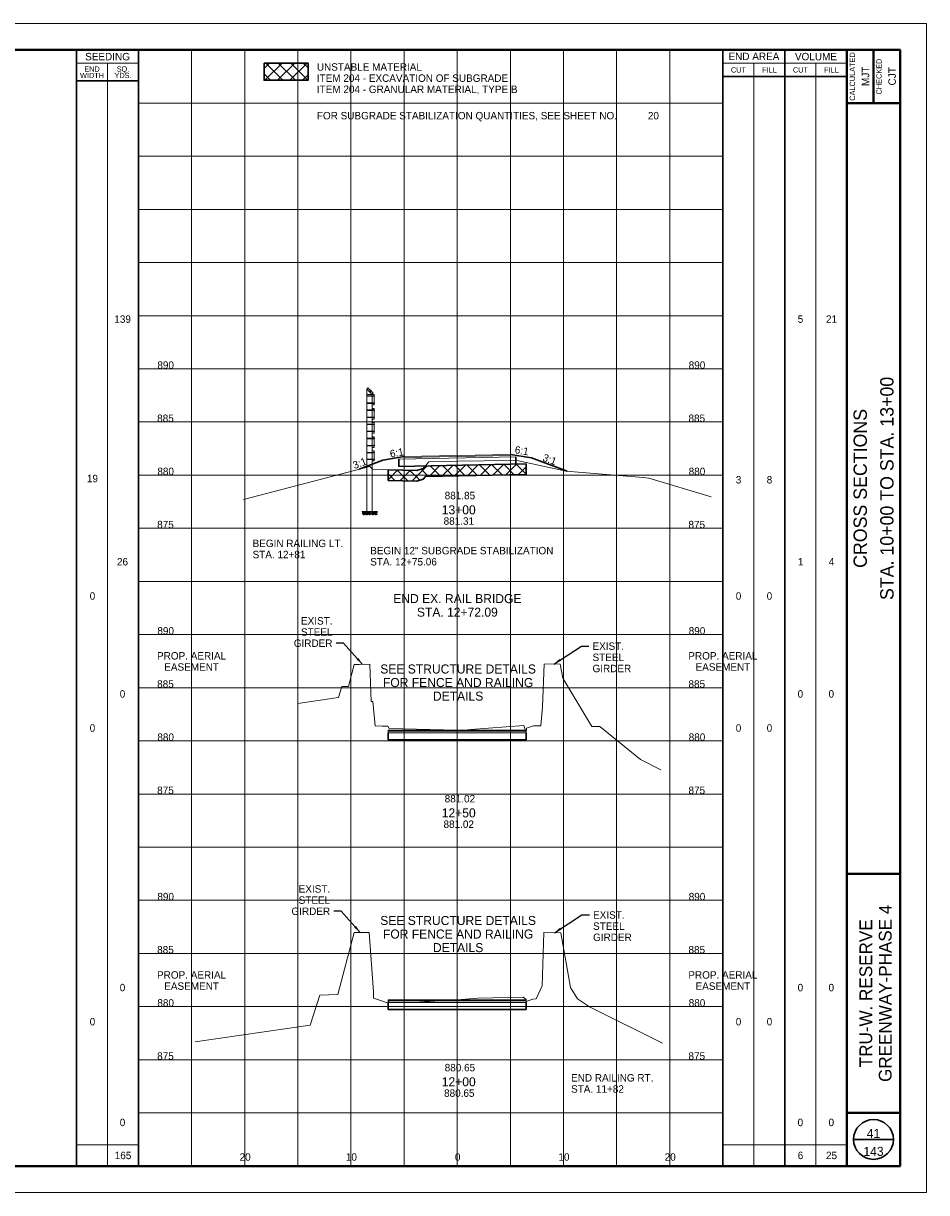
# Paper-space layout 'Layout1' of a CAD drawing. Header units: feet. Extents: x -1005 to 2379, y -670 to 6548.
# Tile 4 of 69: x 75 to 160, y -2 to 108. Entities that reach past the tile are written whole.
import ezdxf
from ezdxf.enums import TextEntityAlignment as Align

# ---------------------------------------------------------------- set-up
doc = ezdxf.new("R2010")
doc.units = ezdxf.units.FT
doc.header["$LTSCALE"] = 5
doc.header["$MEASUREMENT"] = 0
for name, pattern in [('DGN Style 2', [150.837143, 90.502286, -60.334857]), ('DGN Style 3', [211.172, 150.837143, -60.334857]), ('esmtshpr', [5.35, 1, -0.175, -0.175, 4]), ('fencepr', [1, 0.925, 0.075])]:
    doc.linetypes.add(name, pattern=pattern)
for name, color, linetype, lineweight in [('DR_P_Text', 7, 'Continuous', 13), ('PV_P_Text', 7, 'Continuous', 13), ('RD_P_Cells', 7, 'Continuous', 0), ('RD_P_Fence', 230, 'fencepr', 13), ('RW_P_Esmt_SH', 193, 'esmtshpr', 40), ('SH_Border', 7, 'Continuous', 40), ('SH_Data', 7, 'Continuous', 0), ('SH_Major_Grid_Line', 254, 'Continuous', 13), ('SH_Text', 7, 'Continuous', 13), ('TX_P_20', 7, 'Continuous', 13), ('TX_P_5', 7, 'Continuous', 13), ('TX_X_5', 7, 'Continuous', 0), ('XS_P_Finished_Grade', 3, 'Continuous', 30), ('XS_P_Pavt_Surface', 251, 'Continuous', 13), ('XS_P_Subgrade', 4, 'Continuous', 30), ('XS_P_Undercut', 230, 'Continuous', 30), ('XS_X_Ground_Line', 3, 'DGN Style 2', 13)]:
    doc.layers.add(name, color=color, linetype=linetype, lineweight=lineweight)
doc.layers.add('SH_Cut_Line', color=7, linetype='DGN Style 3', lineweight=0, plot=False)
doc.layers.add('XS_P_Pavt_Layers', color=251, linetype='Continuous', lineweight=0, transparency=0.5)
doc.styles.add('Slanted-Normal LS 0.50', font='font31.shx', dxfattribs={"height": 0.14})
doc.styles.add('Slanted-Normal LS 0.50_0', font='font31.shx')
doc.styles.add('Slanted-Sub Title', font='font31.shx', dxfattribs={"height": 0.17})
doc.styles.add('Style-font30', font='font30.shx')
doc.styles.add('Style-font31', font='font31.shx')
doc.styles.add('Style-font70', font='font70.shx')
doc.dimstyles.get("Standard").update_dxf_attribs({"dimtxt": 0.18, "dimasz": 0.18, "dimexe": 0.18, "dimexo": 0.0625, "dimgap": 0.09, "dimtad": 0, "dimtih": 1, "dimtoh": 1, "dimdec": 4, "dimzin": 0, "dimdsep": 46, "dimtxsty": 'Standard', "dimcen": 0.09, "dimadec": 0, "dimazin": 0, "dimtfac": 1, "dimtdec": 4, "dimtofl": 0, "dimtmove": 0, "dimatfit": 3, "dimfxl": 1, "dimtolj": 1, "dimtzin": 0, "dimarcsym": 0})

# ---------------------------------------------------------------- blocks, each defined once
blk = doc.blocks.new('CROSS_SPLIT')
at = {"layer": 'SH_Border', "color": 7, "linetype": 'Continuous', "lineweight": 40}
for p, q in [((32.5, 0.5), (32.5, 21.5)), ((33, 21.5), (33, 20.5)), ((32.5, 20.5), (33.5, 20.5)), ((32.5, 6), (33.5, 6)), ((32.5, 1.5), (33.5, 1.5))]:
    blk.add_line(p, q, dxfattribs=at)
at = {"layer": 'SH_Border', "color": 7, "linetype": 'Continuous', "lineweight": 40, "flags": 128}
blk.add_lwpolyline([(2, 21.5), (33.5, 21.5), (33.5, 0.5), (2, 0.5), (2, 21.5)], close=True, dxfattribs=at)
at = {"layer": 'SH_Cut_Line', "color": 7, "linetype": 'DGN Style 3', "lineweight": 0, "flags": 128}
blk.add_lwpolyline([(0, 0), (34, 0), (34, 22), (0, 22), (0, 0)], close=True, dxfattribs=at)
at = {"layer": 'SH_Data', "color": 7, "linetype": 'Continuous', "lineweight": 30}
for p, q in [((18, 0.5), (18, 21.5)), ((19.166, 0.5), (19.166, 21.5)), ((30.166, 0.5), (30.166, 21.5)), ((31.333, 0.5), (31.333, 21.5)), ((19.166, 20.917), (18, 20.917)), ((30.166, 21), (32.5, 21)), ((32.625, 1), (33.375, 1))]:
    blk.add_line(p, q, dxfattribs=at)
at = {"layer": 'SH_Data', "color": 7, "linetype": 'Continuous', "lineweight": 0}
for p, q in [((19.166, 21.25), (18, 21.25)), ((30.166, 21.25), (32.5, 21.25))]:
    blk.add_line(p, q, dxfattribs=at)
at = {"layer": 'SH_Data', "color": 7, "linetype": 'Continuous', "lineweight": 13}
for p, q in [((18.583, 0.5), (18.583, 21.25)), ((30.75, 0.5), (30.75, 21.25)), ((31.917, 0.5), (31.917, 21.25)), ((18, 0.9), (19.166, 0.9)), ((30.166, 0.9), (32.5, 0.9))]:
    blk.add_line(p, q, dxfattribs=at)
at = {"layer": 'SH_Data', "color": 7, "linetype": 'Continuous', "lineweight": 30}
blk.add_circle((33, 1), 0.375, dxfattribs=at)
at = {"layer": 'SH_Major_Grid_Line', "color": 254, "linetype": 'Continuous', "lineweight": 13}
for p, q in [((20.166, 0.5), (20.166, 21.5)), ((21.166, 0.5), (21.166, 21.5)), ((22.166, 0.5), (22.166, 21.5)), ((23.166, 0.5), (23.166, 21.5)), ((24.166, 0.5), (24.166, 21.5)), ((25.166, 0.5), (25.166, 21.5)), ((26.166, 0.5), (26.166, 21.5)), ((27.166, 0.5), (27.166, 21.5)), ((28.166, 0.5), (28.166, 21.5)), ((29.166, 0.5), (29.166, 21.5)), ((19.166, 20.5), (30.166, 20.5)), ((19.166, 19.5), (30.166, 19.5)), ((19.166, 18.5), (30.166, 18.5)), ((19.166, 17.5), (30.166, 17.5)), ((19.166, 16.5), (30.166, 16.5)), ((19.166, 15.5), (30.166, 15.5)), ((19.166, 14.5), (30.166, 14.5)), ((19.166, 13.5), (30.166, 13.5)), ((19.166, 12.5), (30.166, 12.5)), ((19.166, 11.5), (30.166, 11.5)), ((19.166, 10.5), (30.166, 10.5)), ((19.166, 9.5), (30.166, 9.5)), ((19.166, 8.5), (30.166, 8.5)), ((19.166, 7.5), (30.166, 7.5)), ((19.166, 6.5), (30.166, 6.5)), ((19.166, 5.5), (30.166, 5.5)), ((19.166, 4.5), (30.166, 4.5)), ((19.166, 3.5), (30.166, 3.5)), ((19.166, 2.5), (30.166, 2.5)), ((19.166, 1.5), (30.166, 1.5))]:
    blk.add_line(p, q, dxfattribs=at)
at = {"layer": 'SH_Data', "color": 7, "linetype": 'Continuous', "lineweight": 13, "style": 'Style-font30'}
for s, p in [('SEEDING', (18.584, 21.375)), ('END AREA', (30.75, 21.379)), ('VOLUME', (31.917, 21.375))]:
    blk.add_text(s, height=0.14, dxfattribs=at).set_placement(p, align=Align.MIDDLE_CENTER)
at = {"layer": 'SH_Data', "color": 7, "linetype": 'Continuous', "lineweight": 0, "style": 'Style-font30'}
for s, p in [('CALCULATED', (32.553, 21)), ('CHECKED', (33.053, 21))]:
    blk.add_text(s, height=0.1, rotation=90, dxfattribs=at).set_placement(p, align=Align.TOP_CENTER)
for s, p in [('CUT', (30.459, 21.125)), ('FILL', (31.042, 21.125)), ('CUT', (31.625, 21.125)), ('FILL', (32.208, 21.125))]:
    blk.add_text(s, height=0.1, dxfattribs=at).set_placement(p, align=Align.MIDDLE_CENTER)
at = {"layer": 'SH_Data', "color": 7, "linetype": 'Continuous', "lineweight": 0, "char_height": 0.14, "attachment_point": 5, "line_spacing_factor": 0.728571, "style": 'Style-font30'}
for s, insert in [('\\H0.714286x;END\\PWIDTH', (18.292, 21.08)), ('\\H0.714286x;SQ.\\PYDS.', (18.875, 21.08))]:
    blk.add_mtext(s, dxfattribs=dict(at, insert=insert))
at = {"layer": 'SH_Data', "color": 7, "linetype": 'Continuous', "lineweight": 13, "style": 'Style-font30'}
for p in [(32.92, 21.004), (33.42, 21.004)]:
    blk.add_attdef('Text', text='', height=0.14, rotation=90, dxfattribs=at).set_placement(p, align=Align.CENTER)
at = {"layer": 'SH_Data', "color": 7, "linetype": 'Continuous', "lineweight": 0, "style": 'Style-font70'}
for p in [(32.75, 13.25), (33.252, 13.25)]:
    blk.add_attdef('Text', text='', height=0.25, rotation=90, dxfattribs=at).set_placement(p, align=Align.MIDDLE_CENTER)
at = {"layer": 'SH_Text', "style": 'Style-font70'}
for p in [(32.75, 3.75), (33.25, 3.75)]:
    blk.add_attdef('Text', text='', height=0.25, rotation=90, dxfattribs=at).set_placement(p, align=Align.MIDDLE_CENTER)
blk = doc.blocks.new('XS POINT_6')
at = {"layer": 'RW_P_Esmt_SH', "linetype": 'Continuous', "lineweight": 13}
blk.add_line((0, 3.5), (0, -3.5), dxfattribs=at)
blk = doc.blocks.new('XS POINT_7')
at = {"layer": 'RW_P_Esmt_SH', "linetype": 'Continuous', "lineweight": 13}
blk.add_line((0, 3.5), (0, -3.5), dxfattribs=at)
blk = doc.blocks.new('XS POINT_8')
at = {"layer": 'RW_P_Esmt_SH', "linetype": 'Continuous', "lineweight": 13}
blk.add_line((0, 3.5), (0, -3.5), dxfattribs=at)
blk = doc.blocks.new('XS POINT_9')
at = {"layer": 'RW_P_Esmt_SH', "linetype": 'Continuous', "lineweight": 13}
blk.add_line((0, 3.5), (0, -3.5), dxfattribs=at)
blk = doc.blocks.new('GPKLBL_13')
at = {"layer": 'TX_P_5', "linetype": 'Continuous', "insert": (-0.51, 0.98), "char_height": 0.7, "attachment_point": 1, "rotation": 350.5377, "line_spacing_factor": 0.6, "style": 'Style-font31'}
blk.add_mtext('6:1', dxfattribs=at)
blk = doc.blocks.new('GPKLBL_14')
at = {"layer": 'TX_P_5', "linetype": 'Continuous', "extrusion": (0, 0, -1), "insert": (-0.46, 0.97), "char_height": 0.7, "attachment_point": 3, "text_direction": (-0.986394, 0.164399, 0), "line_spacing_factor": 0.6, "style": 'Style-font31'}
blk.add_mtext('6:1', dxfattribs=at)
blk = doc.blocks.new('GPKLBL_15')
at = {"layer": 'TX_P_5', "linetype": 'Continuous', "insert": (-0.56, 0.77), "char_height": 0.7, "attachment_point": 1, "rotation": 16.6445, "line_spacing_factor": 0.6, "style": 'Style-font31'}
blk.add_mtext('3:1', dxfattribs=at)
blk = doc.blocks.new('GPKLBL_16')
at = {"layer": 'TX_P_5', "linetype": 'Continuous', "insert": (-0.54, 0.96), "char_height": 0.7, "attachment_point": 1, "rotation": 347.0521, "line_spacing_factor": 0.6, "style": 'Style-font31'}
blk.add_mtext('3:1', dxfattribs=at)
blk = doc.blocks.new('RCP')
at = {"layer": 'RD_P_Cells'}
for points, knots in [([(0.02, 0.09), (0.03, 0.1), (0.05, 0.11), (0.07, 0.11), (0.07, 0.12), (0.08, 0.1), (0.08, 0.09), (0.08, 0.08), (0.07, 0.07), (0.06, 0.06), (0.05, 0.05), (0.02, 0.04), (0.02, 0.05), (0.01, 0.06), (0.01, 0.07), (0.01, 0.08), (0.01, 0.08), (0.01, 0.08), (0.01, 0.09), (0.02, 0.09), (0.02, 0.09), (0.02, 0.09)], [0, 0, 0, 0, 0.258176, 0.258176, 0.258176, 0.385117, 0.385117, 0.385117, 0.555016, 0.555016, 0.555016, 0.785627, 0.785627, 0.785627, 0.908123, 0.908123, 0.908123, 0.969027, 0.969027, 0.969027, 1, 1, 1, 1]), ([(0.05, 0.33), (0.06, 0.33), (0.06, 0.34), (0.07, 0.34), (0.08, 0.35), (0.09, 0.35), (0.1, 0.35), (0.11, 0.35), (0.12, 0.35), (0.12, 0.34), (0.13, 0.33), (0.13, 0.33), (0.13, 0.32), (0.12, 0.31), (0.12, 0.3), (0.11, 0.29), (0.1, 0.28), (0.09, 0.28), (0.08, 0.28), (0.07, 0.28), (0.05, 0.27), (0.04, 0.28), (0.04, 0.29), (0.03, 0.29), (0.03, 0.3), (0.03, 0.31), (0.04, 0.32), (0.04, 0.32), (0.04, 0.32), (0.04, 0.33), (0.05, 0.33)], [0, 0, 0, 0, 0.107172, 0.107172, 0.107172, 0.224609, 0.224609, 0.224609, 0.311187, 0.311187, 0.311187, 0.390245, 0.390245, 0.390245, 0.521508, 0.521508, 0.521508, 0.650159, 0.650159, 0.650159, 0.785017, 0.785017, 0.785017, 0.874079, 0.874079, 0.874079, 0.953282, 0.953282, 0.953282, 1, 1, 1, 1]), ([(0.16, 0.26), (0.17, 0.26), (0.19, 0.27), (0.2, 0.27), (0.22, 0.27), (0.22, 0.25), (0.23, 0.23), (0.23, 0.22), (0.23, 0.2), (0.22, 0.19), (0.2, 0.18), (0.19, 0.17), (0.17, 0.17), (0.16, 0.16), (0.14, 0.16), (0.13, 0.17), (0.12, 0.17), (0.11, 0.18), (0.11, 0.18), (0.1, 0.2), (0.1, 0.22), (0.11, 0.23), (0.11, 0.24), (0.12, 0.24), (0.13, 0.25), (0.13, 0.25), (0.14, 0.26), (0.15, 0.26), (0.15, 0.26), (0.15, 0.26), (0.16, 0.26)], [0, 0, 0, 0, 0.126661, 0.126661, 0.126661, 0.253188, 0.253188, 0.253188, 0.368171, 0.368171, 0.368171, 0.509113, 0.509113, 0.509113, 0.63015, 0.63015, 0.63015, 0.70369, 0.70369, 0.70369, 0.826515, 0.826515, 0.826515, 0.907901, 0.907901, 0.907901, 0.976801, 0.976801, 0.976801, 1, 1, 1, 1]), ([(0.16, 0.11), (0.17, 0.11), (0.18, 0.11), (0.19, 0.12), (0.21, 0.12), (0.23, 0.12), (0.25, 0.1), (0.26, 0.09), (0.26, 0.07), (0.26, 0.06), (0.25, 0.05), (0.24, 0.03), (0.23, 0.02), (0.21, 0), (0.18, 0), (0.16, 0.01), (0.15, 0.02), (0.13, 0.03), (0.13, 0.05), (0.12, 0.06), (0.13, 0.07), (0.14, 0.08), (0.14, 0.09), (0.14, 0.09), (0.15, 0.1), (0.15, 0.1), (0.15, 0.1), (0.16, 0.11)], [0, 0, 0, 0, 0.098896, 0.098896, 0.098896, 0.24332, 0.24332, 0.24332, 0.355319, 0.355319, 0.355319, 0.496743, 0.496743, 0.496743, 0.673566, 0.673566, 0.673566, 0.816859, 0.816859, 0.816859, 0.906168, 0.906168, 0.906168, 0.969895, 0.969895, 0.969895, 1, 1, 1, 1]), ([(0.29, 0.35), (0.3, 0.35), (0.31, 0.36), (0.32, 0.36), (0.34, 0.36), (0.34, 0.33), (0.34, 0.32), (0.33, 0.31), (0.32, 0.3), (0.31, 0.3), (0.3, 0.29), (0.28, 0.29), (0.27, 0.3), (0.27, 0.31), (0.27, 0.32), (0.27, 0.33), (0.27, 0.33), (0.28, 0.34), (0.28, 0.34), (0.28, 0.35), (0.28, 0.35), (0.29, 0.35)], [0, 0, 0, 0, 0.188286, 0.188286, 0.188286, 0.356428, 0.356428, 0.356428, 0.541746, 0.541746, 0.541746, 0.732506, 0.732506, 0.732506, 0.852511, 0.852511, 0.852511, 0.937171, 0.937171, 0.937171, 1, 1, 1, 1]), ([(0.31, 0.2), (0.32, 0.21), (0.33, 0.21), (0.34, 0.22), (0.35, 0.22), (0.36, 0.2), (0.36, 0.18), (0.37, 0.17), (0.36, 0.16), (0.35, 0.14), (0.34, 0.13), (0.33, 0.13), (0.32, 0.12), (0.31, 0.12), (0.3, 0.12), (0.29, 0.13), (0.28, 0.14), (0.27, 0.15), (0.27, 0.16), (0.28, 0.17), (0.28, 0.19), (0.29, 0.19), (0.29, 0.2), (0.3, 0.2), (0.31, 0.2)], [0, 0, 0, 0, 0.135762, 0.135762, 0.135762, 0.276579, 0.276579, 0.276579, 0.425633, 0.425633, 0.425633, 0.565886, 0.565886, 0.565886, 0.678149, 0.678149, 0.678149, 0.814077, 0.814077, 0.814077, 0.922173, 0.922173, 0.922173, 1, 1, 1, 1])]:
    blk.add_open_spline(points, degree=3, knots=knots, dxfattribs=at)

psp = doc.layouts.get("Layout1")

# ---------------------------------------------------------------- hatches: boundary and pattern name
at = {"layer": 'XS_P_Undercut', "lineweight": 0}
h = psp.add_hatch(dxfattribs=at)
h.set_pattern_fill('CROSSHATCH', color=256, style=0, pattern_type=2)
h.set_pattern_definition([(45, (100.9353, 98.2807), (-0.58926, 0.58926), []), (315, (100.9353, 98.2807), (0.58926, 0.58926), [])])
h.paths.add_polyline_path([(97.65, 102.15), (101.79, 102.15), (101.79, 103.77), (97.65, 103.77)])
h = psp.add_hatch(dxfattribs=at)
h.set_pattern_fill('CROSSHATCH', color=256, style=0, pattern_type=2)
h.set_pattern_definition([(45, (118.4468, 65.43285), (-0.589255, 0.589255), []), (315, (118.4468, 65.43285), (0.589255, 0.589255), [])])
h.paths.add_polyline_path([(112.84, 65.87), (112.61, 65.62), (112.04, 65.43), (109.33, 65.51), (109.33, 64.51), (112.04, 64.43), (112.61, 64.62), (112.84, 64.87), (122.33, 65.06), (122.33, 66.06), (121.33, 66.04)])

# ---------------------------------------------------------------- linework, layer by layer
at = {"layer": 'RD_P_Fence'}
for p, q in [((107.33, 73.1), (107.43, 73.2)), ((107.72, 72.96), (107.69, 72.99)), ((107.83, 72.6), (107.93, 72.7)), ((108.04, 72.42), (108.04, 72.46)), ((108.04, 71.75), (108.04, 71.79)), ((108.04, 71.09), (108.04, 71.13)), ((108.04, 70.42), (108.04, 70.46)), ((108.04, 69.76), (108.04, 69.8)), ((108.04, 69.09), (108.04, 69.13)), ((108.04, 68.43), (108.04, 68.47)), ((108.04, 67.76), (108.04, 67.8)), ((108.04, 67.1), (108.04, 67.14)), ((108.04, 66.47), (108.04, 66.51))]:
    psp.add_line(p, q, dxfattribs=at)
at = {"layer": 'RD_P_Fence', "linetype": 'Continuous'}
for p, q in [((107.33, 73.1), (107.33, 61.58)), ((107.33, 73.1), (107.83, 72.6)), ((107.33, 72.6), (107.83, 72.6)), ((107.43, 73.2), (107.93, 72.7)), ((107.55, 72.85), (107.69, 72.99)), ((107.58, 72.82), (107.72, 72.96)), ((107.65, 72.98), (107.66, 72.99)), ((107.72, 72.93), (107.66, 72.99)), ((107.7, 72.92), (107.72, 72.93)), ((107.83, 72.6), (107.83, 61.58)), ((107.83, 72.6), (108, 72.6)), ((108, 71.6), (108, 72.6)), ((107.33, 72.46), (108.04, 72.46)), ((107.33, 72.42), (108.04, 72.42)), ((107.33, 71.79), (108.04, 71.79)), ((107.33, 71.75), (108.04, 71.75)), ((107.83, 71.6), (108, 71.6)), ((108, 72.48), (108.02, 72.48)), ((108, 72.4), (108.02, 72.4)), ((108, 71.81), (108.02, 71.81)), ((108, 71.73), (108.02, 71.73)), ((108.02, 72.4), (108.02, 72.48)), ((108.02, 71.73), (108.02, 71.81)), ((107.33, 71.13), (108.04, 71.13)), ((107.33, 71.09), (108.04, 71.09)), ((107.33, 70.46), (108.04, 70.46)), ((107.33, 70.42), (108.04, 70.42)), ((107.83, 71.27), (108, 71.27)), ((108, 70.27), (108, 71.27)), ((108, 71.15), (108.02, 71.15)), ((108, 71.07), (108.02, 71.07)), ((108, 70.48), (108.02, 70.48)), ((108.02, 71.07), (108.02, 71.15)), ((108.02, 70.4), (108.02, 70.48)), ((107.33, 69.8), (108.04, 69.8)), ((107.33, 69.76), (108.04, 69.76)), ((107.83, 70.27), (108, 70.27)), ((107.83, 69.94), (108, 69.94)), ((108, 70.4), (108.02, 70.4)), ((108, 68.94), (108, 69.94)), ((108, 69.82), (108.02, 69.82)), ((108, 69.74), (108.02, 69.74)), ((108.02, 69.74), (108.02, 69.82)), ((107.33, 69.13), (108.04, 69.13)), ((107.33, 69.09), (108.04, 69.09)), ((107.33, 68.47), (108.04, 68.47)), ((107.33, 68.43), (108.04, 68.43)), ((107.83, 68.94), (108, 68.94)), ((107.83, 68.61), (108, 68.61)), ((108, 69.15), (108.02, 69.15)), ((108, 69.07), (108.02, 69.07)), ((108, 67.61), (108, 68.61)), ((108, 68.49), (108.02, 68.49)), ((108, 68.41), (108.02, 68.41)), ((108.02, 69.07), (108.02, 69.15)), ((108.02, 68.41), (108.02, 68.49)), ((107.33, 67.8), (108.04, 67.8)), ((107.33, 67.76), (108.04, 67.76)), ((107.33, 67.14), (108.04, 67.14)), ((107.83, 67.61), (108, 67.61)), ((107.83, 67.28), (108, 67.28)), ((108, 67.82), (108.02, 67.82)), ((108, 67.74), (108.02, 67.74)), ((108, 66.33), (108, 67.28)), ((108, 67.16), (108.02, 67.16)), ((108.02, 67.74), (108.02, 67.82)), ((108.02, 67.08), (108.02, 67.16)), ((107.33, 67.1), (108.04, 67.1)), ((107.33, 66.51), (108.04, 66.51)), ((107.33, 66.47), (108.04, 66.47)), ((107.83, 66.33), (108, 66.33)), ((108, 67.08), (108.02, 67.08)), ((108, 66.53), (108.02, 66.53)), ((108, 66.45), (108.02, 66.45)), ((108.02, 66.45), (108.02, 66.53)), ((107.33, 61.58), (107.83, 61.58))]:
    psp.add_line(p, q, dxfattribs=at)
at = {"layer": 'RD_P_Fence', "ltscale": 1.166667}
for centre in [(107.35, 72.44), (107.35, 71.77), (107.35, 71.11), (107.35, 70.44), (107.35, 69.78), (107.35, 69.11), (107.35, 68.45), (107.35, 67.78), (107.35, 67.12), (107.35, 66.49)]:
    psp.add_arc(centre, 0.03, 119.8659, 240.1341, dxfattribs=at)
at = {"layer": 'XS_P_Finished_Grade'}
for p, q in [((108.83, 66.42), (106.6, 65.56)), ((108.83, 66.42), (110.83, 66.75)), ((122.83, 66.62), (120.83, 66.95)), ((122.83, 66.62), (126.17, 65.36))]:
    psp.add_line(p, q, dxfattribs=at)
at = {"layer": 'XS_P_Pavt_Layers', "color": 2, "lineweight": 13}
for p, q in [((110.33, 66.49), (121.33, 66.71)), ((110.83, 66.65), (120.83, 66.85)), ((109.33, 40.91), (122.33, 40.91)), ((109.33, 40.77), (122.33, 40.77)), ((109.33, 15.54), (122.33, 15.55)), ((109.33, 15.4), (122.33, 15.4))]:
    psp.add_line(p, q, dxfattribs=at)
at = {"layer": 'XS_P_Pavt_Surface', "color": 193}
for p, q in [((110.83, 66.75), (120.83, 66.95)), ((110.83, 66.75), (110.83, 66.5)), ((120.83, 66.95), (120.83, 66.7)), ((109.33, 41.02), (109.33, 40.77)), ((109.33, 41.02), (122.33, 41.02)), ((122.33, 41.02), (122.33, 40.77)), ((109.33, 15.65), (109.33, 15.4)), ((109.33, 15.65), (122.33, 15.65)), ((122.33, 15.65), (122.33, 15.4))]:
    psp.add_line(p, q, dxfattribs=at)
at = {"layer": 'XS_P_Subgrade'}
for p, q in [((110.33, 66.49), (110.33, 65.82)), ((110.33, 65.82), (122.33, 66.06)), ((121.33, 66.71), (121.33, 66.04)), ((109.33, 40.77), (109.33, 40.1)), ((122.33, 40.77), (122.33, 40.1)), ((109.33, 40.1), (122.33, 40.1)), ((122.33, 15.4), (122.33, 14.74)), ((109.33, 15.4), (109.33, 14.73)), ((109.33, 14.73), (122.33, 14.74))]:
    psp.add_line(p, q, dxfattribs=at)
at = {"layer": 'XS_P_Subgrade', "lineweight": 13}
for p, q in [((107.33, 61.58), (106.84, 61.58)), ((107.83, 61.58), (108.34, 61.58))]:
    psp.add_line(p, q, dxfattribs=at)
at = {"layer": 'XS_P_Undercut', "lineweight": 30}
for p, q in [((122.33, 66.06), (122.33, 65.06)), ((109.33, 65.51), (109.33, 64.51)), ((112.84, 64.87), (122.33, 65.06))]:
    psp.add_line(p, q, dxfattribs=at)
at = {"layer": 'XS_P_Undercut', "flags": 128}
psp.add_lwpolyline([(97.65, 103.77), (101.79, 103.77), (101.79, 102.15), (97.65, 102.15), (97.65, 103.77)], close=True, dxfattribs=at)
at = {"layer": 'XS_P_Undercut', "lineweight": 0, "flags": 128}
for points in [[(97.65, 102.15), (101.79, 102.15), (101.79, 103.77), (97.65, 103.77), (97.65, 102.15)], [(112.84, 65.87), (112.61, 65.62), (112.04, 65.43), (109.33, 65.51), (109.33, 64.51), (112.04, 64.43), (112.61, 64.62), (112.84, 64.87), (122.33, 65.06), (122.33, 66.06), (121.33, 66.04), (112.84, 65.87)]]:
    psp.add_lwpolyline(points, close=True, dxfattribs=at)
at = {"layer": 'XS_P_Undercut', "flags": 128}
for points in [[(109.33, 65.51), (112.04, 65.43), (112.61, 65.62), (112.84, 65.87)], [(109.33, 64.51), (112.04, 64.43), (112.61, 64.62), (112.84, 64.87)]]:
    psp.add_lwpolyline(points, dxfattribs=at)
at = {"layer": 'XS_X_Ground_Line', "flags": 128}
for points in [[(95.72, 62.72), (107.6, 65.82), (107.85, 65.55), (112.04, 65.43), (112.61, 65.62), (113.17, 66.24), (114.58, 66.29), (115.83, 66.31), (120.82, 66.39), (121.58, 66.36), (126.08, 65.37), (133.32, 64.77), (133.87, 64.7), (139.73, 62.97)], [(100.82, 43.53), (104.66, 44.09), (104.98, 45.1), (105.58, 45.12), (106.13, 47.19), (106.6, 47.19), (107.59, 47.22), (107.73, 43.7), (107.89, 43.7), (108.11, 41.42), (108.75, 41.38), (109.3, 41.37), (109.41, 41.15), (115.83, 41.02), (116.52, 41.01), (117.11, 41.07), (122.09, 41.46), (122.32, 40.79), (122.35, 41.18), (122.99, 41.42), (123.69, 41.42), (123.86, 43.21), (124.01, 47.21), (125.17, 47.24), (125.52, 47.23), (125.76, 45.89), (128.5, 41.35), (129.24, 41.34), (133.07, 38.25), (135, 37.29)], [(91.17, 11.67), (102, 13.25), (102.89, 16.09), (104.58, 16.14), (106.13, 21.98), (107.55, 21.98), (107.95, 16.38), (107.96, 15.78), (109.26, 15.34), (109.38, 15.46), (109.38, 15.35), (111.76, 15.39), (115.21, 15.61), (115.83, 15.65), (117.76, 15.78), (122.04, 15.89), (122.31, 15.68), (122.33, 15.49), (122.95, 15.71), (123.26, 15.73), (123.83, 16.96), (123.99, 21.96), (125.59, 21.94), (126.5, 16.81), (127.16, 15.72), (128.27, 14.97), (135.15, 11.56)]]:
    psp.add_lwpolyline(points, dxfattribs=at)

# ---------------------------------------------------------------- block references
at = {"layer": 'RD_P_Cells', "extrusion": (0, 0, -1), "xscale": 0.75, "yscale": 0.75, "zscale": 0.75}
for p in [(-107.17, 61.26), (-107.44, 61.26), (-107.71, 61.26), (-108.03, 61.26), (-108.31, 61.26)]:
    psp.add_blockref('RCP', p, dxfattribs=at)
at = {"layer": 'RW_P_Esmt_SH', "linetype": 'Continuous', "lineweight": 13}
for name, p in [('XS POINT_8', (90.83, 42.85)), ('XS POINT_9', (140.83, 42.85)), ('XS POINT_7', (90.83, 12.83)), ('XS POINT_6', (140.83, 12.83))]:
    psp.add_blockref(name, p, dxfattribs=at)
at = {"layer": 'SH_Cut_Line', "color": 7, "linetype": 'DGN Style 3', "lineweight": 0}
ref = psp.add_blockref('CROSS_SPLIT', (-10, -2.5), dxfattribs=dict(at, xscale=5, yscale=5, zscale=5))
ref.add_attrib('Text', 'CROSS SECTIONS', dxfattribs={"layer": 'SH_Data', "color": 7, "linetype": 'Continuous', "lineweight": 0, "height": 1.25, "rotation": 90, "style": 'Style-font70'}).set_placement((153.75, 63.75), align=Align.MIDDLE_CENTER)
ref.add_attrib('Text', 'MJT', dxfattribs={"layer": 'SH_Data', "color": 7, "linetype": 'Continuous', "lineweight": 13, "height": 0.7, "rotation": 90, "style": 'Style-font30'}).set_placement((154.6, 102.52), align=Align.CENTER)
ref.add_attrib('Text', 'CJT', dxfattribs={"layer": 'SH_Data', "color": 7, "linetype": 'Continuous', "lineweight": 13, "height": 0.7, "rotation": 90, "style": 'Style-font30'}).set_placement((157.1, 102.52), align=Align.CENTER)
ref.add_attrib('Text', 'STA. 10+00 TO STA. 13+00', dxfattribs={"layer": 'SH_Data', "color": 7, "linetype": 'Continuous', "lineweight": 0, "height": 1.25, "rotation": 90, "style": 'Style-font70'}).set_placement((156.26, 63.75), align=Align.MIDDLE_CENTER)
at = {"layer": 'TX_P_5', "linetype": 'Continuous', "extrusion": (0, 0, -1)}
psp.add_blockref('GPKLBL_14', (-110.26, 66.58), dxfattribs=at)
at = {"layer": 'TX_P_5', "linetype": 'Continuous'}
psp.add_blockref('GPKLBL_13', (121.83, 66.78), dxfattribs=at)
for name, p, rotation in [('GPKLBL_15', (106.53, 65.49), 4.411812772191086), ('GPKLBL_16', (124.45, 66.01), 352.3054829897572)]:
    psp.add_blockref(name, p, dxfattribs=dict(at, rotation=rotation))

# ---------------------------------------------------------------- texts
at = {"layer": 'DR_P_Text', "char_height": 0.7, "attachment_point": 1, "line_spacing_factor": 0.9}
for s, insert, style in [('UNSTABLE MATERIAL\\PITEM 204 - EXCAVATION OF SUBGRADE\\PITEM 204 - GRANULAR MATERIAL, TYPE B', (102.62, 103.75), 'Slanted-Sub Title'), ('FOR SUBGRADE STABILIZATION QUANTITIES, SEE SHEET NO.', (102.62, 99.17), 'Slanted-Sub Title'), ('20\\P', (133.77, 99.17), 'Style-font31')]:
    psp.add_mtext(s, dxfattribs=dict(at, insert=insert, style=style))
at = {"layer": 'PV_P_Text', "style": 'Slanted-Normal LS 0.50'}
for s, p in [(' 881.85', (115.95, 62.73)), (' 881.02', (115.95, 34.21)), (' 880.65', (115.95, 8.91))]:
    psp.add_text(s, height=0.7, dxfattribs=at).set_placement(p, align=Align.CENTER)
at = {"layer": 'RW_P_Esmt_SH', "linetype": 'Continuous', "lineweight": 13, "char_height": 0.7, "attachment_point": 2, "line_spacing_factor": 0.9, "style": 'Style-font31'}
for insert in [(90.83, 48.35), (140.83, 48.35), (90.83, 18.33), (140.83, 18.33)]:
    psp.add_mtext('PROP. AERIAL\\PEASEMENT', dxfattribs=dict(at, insert=insert))
at = {"layer": 'SH_Data', "lineweight": 13, "char_height": 0.85, "attachment_point": 8, "style": 'Style-font30'}
for s, insert, line_spacing_factor in [('41\\P', (155, 2.64), 1.08), ('143\\P', (155, 0.94), 0.6)]:
    psp.add_mtext(s, dxfattribs=dict(at, insert=insert, line_spacing_factor=line_spacing_factor))
at = {"layer": 'SH_Text', "style": 'Style-font31'}
for s, p in [('890', (88.39, 75)), ('890', (138.39, 75)), ('885', (88.37, 70)), ('885', (138.37, 70)), ('880', (88.39, 65)), ('880', (138.39, 65)), ('875', (88.37, 60)), ('875', (138.37, 60)), ('890', (88.39, 50)), ('890', (138.39, 50)), ('885', (88.37, 45)), ('885', (138.37, 45)), ('880', (88.39, 40)), ('880', (138.39, 40)), ('875', (88.37, 35)), ('875', (138.37, 35)), ('890', (88.39, 25)), ('890', (138.39, 25)), ('885', (88.37, 20)), ('885', (138.37, 20)), ('880', (88.39, 15)), ('880', (138.39, 15)), ('875', (88.37, 10)), ('875', (138.37, 10)), ('20', (95.87, 0.5)), ('10', (105.87, 0.5)), ('0', (115.87, 0.5)), ('0', (115.87, 0.5)), ('10', (125.87, 0.5)), ('20', (135.87, 0.5))]:
    psp.add_text(s, height=0.7, dxfattribs=at).set_placement(p, align=Align.CENTER)
at = {"layer": 'SH_Text', "char_height": 0.7, "attachment_point": 1, "line_spacing_factor": 0.9, "style": 'Slanted-Sub Title'}
for s, insert in [('BEGIN RAILING LT.\\PSTA. 12+81', (96.57, 58.93)), ('BEGIN 12" SUBGRADE STABILIZATION\\PSTA. 12+75.06', (107.64, 58.25)), ('END RAILING RT.\\PSTA. 11+82', (126.54, 8.65))]:
    psp.add_mtext(s, dxfattribs=dict(at, insert=insert))
at = {"layer": 'SH_Text', "insert": (155.2, 16.25), "char_height": 1.2, "attachment_point": 5, "rotation": 90, "line_spacing_factor": 0.9125, "style": 'Slanted-Normal LS 0.50'}
psp.add_mtext('\\Ffont70;TRU-W. RESERVE\\PGREENWAY-PHASE 4', dxfattribs=at)
at = {"layer": 'TX_P_20', "style": 'Slanted-Normal LS 0.50'}
for s, p in [('139', (84.34, 79.68)), ('5', (148.13, 79.68)), ('21', (151.05, 79.68)), ('19', (81.5, 64.68)), ('26', (84.33, 56.85)), ('1', (148.14, 56.85)), ('4', (151.05, 56.85)), ('0', (81.5, 53.63)), ('0', (142.3, 53.63)), ('0', (145.21, 53.63)), ('0', (84.33, 44.42)), ('0', (148.12, 44.42)), ('0', (151.03, 44.42)), ('0', (81.5, 41.21)), ('0', (142.3, 41.21)), ('0', (145.21, 41.21)), ('0', (84.33, 16.79)), ('0', (148.12, 16.79)), ('0', (151.03, 16.79)), ('0', (81.5, 13.58)), ('0', (142.3, 13.58)), ('0', (145.21, 13.58)), ('0', (84.33, 4.1)), ('0', (148.12, 4.1)), ('0', (151.03, 4.1)), ('165', (84.38, 1)), ('6', (148.13, 1)), ('25', (151.05, 1))]:
    psp.add_text(s, height=0.7, dxfattribs=at).set_placement(p, align=Align.MIDDLE_CENTER)
at = {"layer": 'TX_P_20', "char_height": 0.7, "attachment_point": 5, "line_spacing_factor": 0.6, "style": 'Slanted-Normal LS 0.50'}
for s, insert in [('3', (142.3, 64.56)), ('8', (145.21, 64.56))]:
    psp.add_mtext(s, dxfattribs=dict(at, insert=insert))
at = {"layer": 'TX_P_5', "char_height": 0.85, "attachment_point": 5, "style": 'Slanted-Sub Title'}
for s, insert, line_spacing_factor in [('13+00', (115.97, 61.73), 0.6), ('SEE STRUCTURE DETAILS\\PFOR FENCE AND RAILING\\PDETAILS', (115.91, 45.48), 0.9), ('12+50', (115.97, 33.22), 0.6), ('SEE STRUCTURE DETAILS\\PFOR FENCE AND RAILING\\PDETAILS', (115.91, 21.82), 0.9), ('12+00', (115.97, 7.92), 0.6)]:
    psp.add_mtext(s, dxfattribs=dict(at, insert=insert, line_spacing_factor=line_spacing_factor))
at = {"layer": 'TX_X_5', "linetype": 'Continuous', "style": 'Style-font31'}
for s, p in [('881.31', (115.98, 61.03)), ('881.02', (115.97, 32.51)), ('880.65', (116.02, 7.21))]:
    psp.add_text(s, height=0.7, dxfattribs=at).set_placement(p, align=Align.TOP_CENTER)
at = {"layer": 'TX_X_5', "line_spacing_factor": 0.9}
for s, insert, char_height, attachment_point, style in [('END EX. RAIL BRIDGE\\PSTA. 12+72.09', (115.84, 52.74), 0.85, 5, 'Slanted-Sub Title'), ('EXIST.\\PSTEEL\\PGIRDER', (104.09, 51.64), 0.7, 3, 'Slanted-Normal LS 0.50'), ('EXIST.\\PSTEEL\\PGIRDER', (128.56, 49.26), 0.7, 1, 'Slanted-Normal LS 0.50'), ('EXIST.\\PSTEEL\\PGIRDER', (103.87, 26.42), 0.7, 3, 'Slanted-Normal LS 0.50'), ('EXIST.\\PSTEEL\\PGIRDER', (128.61, 23.97), 0.7, 1, 'Slanted-Normal LS 0.50')]:
    psp.add_mtext(s, dxfattribs=dict(at, insert=insert, char_height=char_height, attachment_point=attachment_point, style=style))

# ---------------------------------------------------------------- leaders
at = {"layer": 'TX_X_5', "color": 97, "linetype": 'Continuous', "lineweight": 0, "annotation_type": 0, "has_hookline": 1, "text_width": 3.48}
for points, hookline_direction in [([(106.91, 47.2), (105.14, 49.19), (104.44, 49.19)], 1), ([(124.93, 47.23), (127.51, 48.91), (128.21, 48.91)], 0), ([(106.69, 21.98), (104.92, 23.97), (104.22, 23.97)], 1), ([(124.98, 21.95), (127.56, 23.62), (128.26, 23.62)], 0)]:
    psp.add_leader(points, dimstyle='Standard', override={"dimtxt": 0.7, "dimasz": 0.7, "dimgap": 0.35, "dimtad": 0, "dimtxsty": 'Slanted-Normal LS 0.50_0'}, dxfattribs=dict(at, hookline_direction=hookline_direction))

doc.saveas('drawing.dxf')
